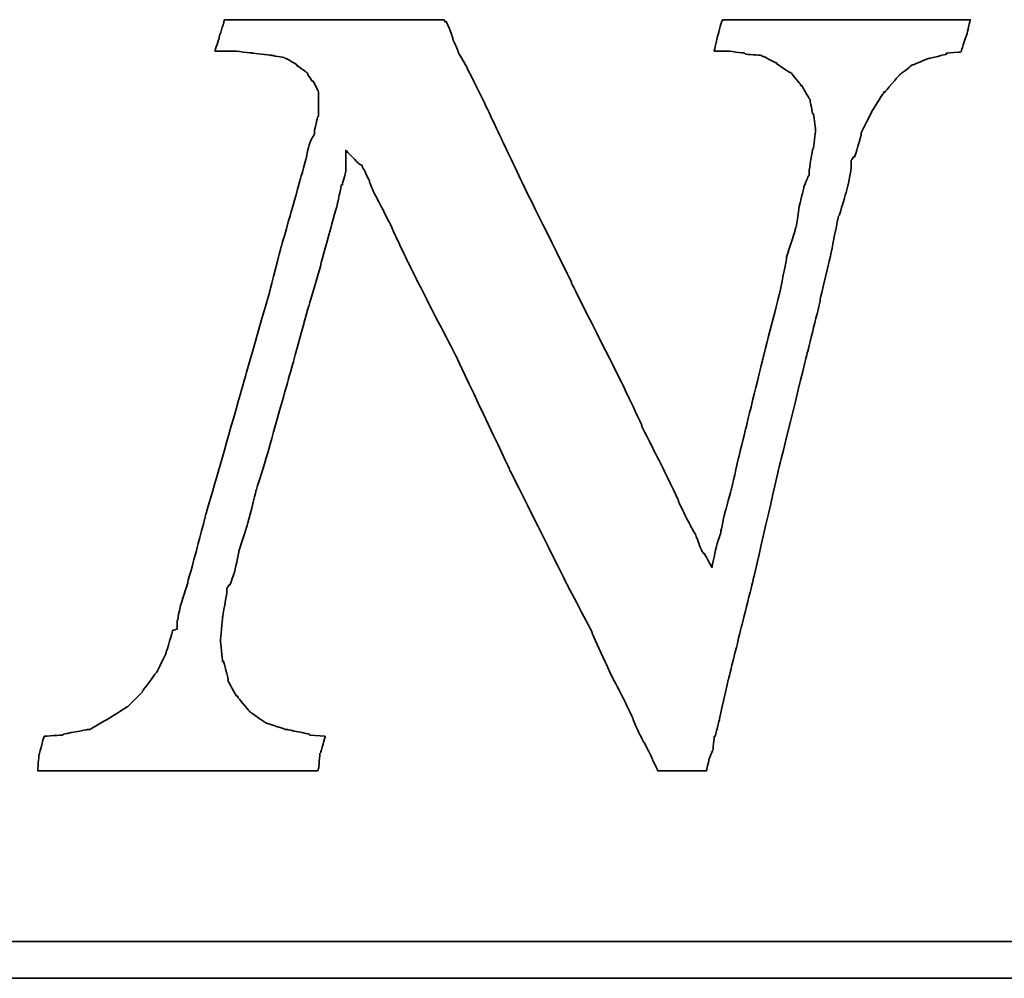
# Model space of a CAD drawing. Header units: millimetres. Extents: x 245 to 557, y 190 to 283.
# Tile 47 of 53: x 489.84 to 492.15, y 219.26 to 221.5. Entities that reach past the tile are written whole.
import ezdxf

# ---------------------------------------------------------------- set-up
doc = ezdxf.new("R2010")
doc.units = ezdxf.units.MM
doc.layers.add('DIM', color=4, linetype='Continuous')
doc.layers.add('layer 1', color=7, linetype='Continuous')

# ---------------------------------------------------------------- blocks, each defined once
blk = doc.blocks.new('TBI MOTION logo(完整正式版)')
at = {"layer": 'layer 1', "color": 22, "lineweight": 35}
for points, knots in [([(58.92625, -7.91875), (58.92625, -7.91875), (58.58625, -7.89375), (58.58625, -7.89375), (58.58625, -7.89375), (58.58625, -7.89375), (58.56625, -7.87125), (58.56625, -7.87125), (58.56625, -7.87125), (58.56625, -7.87125), (58.08375, -7.77375), (58.08375, -7.77375), (58.08375, -7.77375), (58.08375, -7.77375), (58.06125, -7.77375), (58.06125, -7.77375), (58.06125, -7.77375), (58.06125, -7.77375), (57.62625, -7.63125), (57.62625, -7.63125), (57.62625, -7.63125), (57.62625, -7.63125), (57.60625, -7.63125), (57.60625, -7.63125), (57.60625, -7.63125), (57.60625, -7.63125), (57.58125, -7.60625), (57.58125, -7.60625), (57.58125, -7.60625), (57.58125, -7.60625), (57.26625, -7.38875), (57.26625, -7.38875), (57.26625, -7.38875), (57.26625, -7.38875), (57.24625, -7.36875), (57.24625, -7.36875), (57.24625, -7.36875), (57.24625, -7.36875), (57.22125, -7.34375), (57.22125, -7.34375), (57.22125, -7.34375), (57.22125, -7.34375), (56.98125, -7.05375), (56.98125, -7.05375), (56.98125, -7.05375), (56.98125, -7.05375), (56.98125, -7.02875), (56.98125, -7.02875), (56.98125, -7.02875), (56.98125, -7.02875), (56.95625, -7.02875), (56.95625, -7.02875), (56.95625, -7.02875), (56.95625, -7.02875), (56.76625, -6.69625), (56.76625, -6.69625), (56.76625, -6.69625), (56.76625, -6.69625), (56.76625, -6.67125), (56.76625, -6.67125), (56.76625, -6.67125), (56.76625, -6.67125), (56.76625, -6.64875), (56.76625, -6.64875), (56.76625, -6.64875), (56.76625, -6.64875), (56.67125, -6.26375), (56.67125, -6.26375), (56.67125, -6.26375), (56.67125, -6.26375), (56.64625, -6.26375), (56.64625, -6.26375), (56.64625, -6.26375), (56.64625, -6.26375), (56.64625, -6.23875), (56.64625, -6.23875), (56.64625, -6.23875), (56.64625, -6.23875), (56.59625, -5.80875), (56.59625, -5.80875), (56.59625, -5.80875), (56.59625, -5.80875), (56.59625, -5.78375), (56.59625, -5.78375), (56.59625, -5.78375), (56.59625, -5.78375), (56.64625, -5.30375), (56.64625, -5.30375), (56.64625, -5.30375), (56.64625, -5.30375), (56.64625, -5.27875), (56.64625, -5.27875), (56.64625, -5.27875), (56.64625, -5.27875), (56.74125, -4.72875), (56.74125, -4.72875), (56.74125, -4.72875), (56.74125, -4.72875), (56.74125, -4.67875), (56.74125, -4.67875), (56.74125, -4.67875), (56.74125, -4.67875), (56.74125, -4.63375), (56.74125, -4.63375), (56.74125, -4.63375), (56.74125, -4.63375), (56.79125, -4.55875), (56.79125, -4.55875), (56.79125, -4.55875), (56.79125, -4.55875), (56.81125, -4.55875), (56.81125, -4.55875), (56.81125, -4.55875), (56.81125, -4.55875), (56.91125, -4.27375), (56.91125, -4.27375), (56.91125, -4.27375), (56.91125, -4.27375), (57.00625, -3.83874), (57.00625, -3.83874), (57.00625, -3.83874), (57.00625, -3.83874), (57.00625, -3.81374), (57.00625, -3.81374), (57.00625, -3.81374), (57.00625, -3.81374), (57.19875, -3.21374), (57.19875, -3.21374), (57.19875, -3.21374), (57.19875, -3.21374), (57.38625, -2.49625), (57.38625, -2.49625), (57.38625, -2.49625), (57.38625, -2.49625), (57.38625, -2.47374), (57.38625, -2.47374), (57.38625, -2.47374), (57.38625, -2.47374), (57.62625, -1.70375), (57.62625, -1.70375), (57.62625, -1.70375), (57.62625, -1.70375), (58.10625, 0.00125), (58.10625, 0.00125), (58.10625, 0.00125), (58.10625, 0.00125), (58.58625, 1.72625), (58.58625, 1.72625), (58.58625, 1.72625), (58.58625, 1.72625), (58.82625, 2.54125), (58.82625, 2.54125), (58.82625, 2.54125), (58.82625, 2.54125), (58.82625, 2.56374), (58.82625, 2.56374), (58.82625, 2.56374), (58.82625, 2.56374), (59.02125, 3.26125), (59.02125, 3.26125), (59.02125, 3.26125), (59.02125, 3.26125), (59.18625, 3.86125), (59.18625, 3.86125), (59.18625, 3.86125), (59.18625, 3.86125), (59.28625, 4.31875), (59.28625, 4.31875), (59.28625, 4.31875), (59.28625, 4.31875), (59.30625, 4.31875), (59.30625, 4.31875), (59.30625, 4.31875), (59.30625, 4.31875), (59.30625, 4.34125), (59.30625, 4.34125), (59.30625, 4.34125), (59.30625, 4.34125), (59.38125, 4.60625), (59.38125, 4.60625), (59.38125, 4.60625), (59.38125, 4.60625), (59.38125, 4.65125), (59.38125, 4.65125), (59.38125, 4.65125), (59.38125, 4.65125), (59.38125, 5.08625), (59.38125, 5.08625), (59.38125, 5.08625), (59.38125, 5.08625), (59.66625, 4.79624), (59.66625, 4.79624), (59.66625, 4.79624), (59.66625, 4.79624), (59.74125, 4.75124), (59.74125, 4.75124), (59.74125, 4.75124), (59.74125, 4.75124), (59.74125, 4.72624), (59.74125, 4.72624), (59.74125, 4.72624), (59.74125, 4.72624), (59.76125, 4.70124), (59.76125, 4.70124), (59.76125, 4.70124), (59.76125, 4.70124), (59.81125, 4.60625), (59.81125, 4.60625), (59.81125, 4.60625), (59.81125, 4.60625), (59.90625, 4.41125), (59.90625, 4.41125), (59.90625, 4.41125), (59.90625, 4.41125), (59.90625, 4.39125), (59.90625, 4.39125), (59.90625, 4.39125), (59.90625, 4.39125), (60.00375, 4.15124), (60.00375, 4.15124), (60.00375, 4.15124), (60.00375, 4.15124), (60.14625, 3.88374), (60.14625, 3.88374), (60.14625, 3.88374), (60.14625, 3.88374), (60.34125, 3.50124), (60.34125, 3.50124), (60.34125, 3.50124), (60.34125, 3.50124), (60.53125, 3.09125), (60.53125, 3.09125), (60.53125, 3.09125), (60.53125, 3.09125), (60.74625, 2.63625), (60.74625, 2.63625), (60.74625, 2.63625), (60.74625, 2.63625), (61.25125, 1.63124), (61.25125, 1.63124), (61.25125, 1.63124), (61.25125, 1.63124), (61.85125, 0.47625), (61.85125, 0.47625), (61.85125, 0.47625), (61.85125, 0.47625), (63.02625, -2.01874), (63.02625, -2.01874), (63.02625, -2.01874), (63.02625, -2.01874), (64.27625, -4.51374), (64.27625, -4.51374), (64.27625, -4.51374), (64.27625, -4.51374), (64.85125, -5.61375), (64.85125, -5.61375), (64.85125, -5.61375), (64.85125, -5.61375), (64.85125, -5.64125), (64.85125, -5.64125), (64.85125, -5.64125), (64.85125, -5.64125), (65.32875, -6.67125), (65.32875, -6.67125), (65.32875, -6.67125), (65.32875, -6.67125), (65.57125, -7.12875), (65.57125, -7.12875), (65.57125, -7.12875), (65.57125, -7.12875), (65.76125, -7.53625), (65.76125, -7.53625), (65.76125, -7.53625), (65.76125, -7.53625), (65.76125, -7.55625), (65.76125, -7.55625), (65.76125, -7.55625), (65.76125, -7.55625), (65.90375, -7.87125), (65.90375, -7.87125), (65.90375, -7.87125), (65.90375, -7.87125), (66.07125, -8.18125), (66.07125, -8.18125), (66.07125, -8.18125), (66.07125, -8.18125), (66.19125, -8.42375), (66.19125, -8.42375), (66.19125, -8.42375), (66.19125, -8.42375), (66.19125, -8.44375), (66.19125, -8.44375), (66.19125, -8.44375), (66.19125, -8.44375), (66.29125, -8.63875), (66.29125, -8.63875), (66.29125, -8.63875), (66.29125, -8.63875), (66.31125, -8.68625), (66.31125, -8.68625), (66.31125, -8.68625), (66.31125, -8.68625), (66.38375, -8.68625), (66.38375, -8.68625), (66.38375, -8.68625), (66.38375, -8.68625), (66.84125, -8.68625), (66.84125, -8.68625), (66.84125, -8.68625), (66.84125, -8.68625), (67.29625, -8.68625), (67.29625, -8.68625), (67.29625, -8.68625), (67.29625, -8.68625), (67.36625, -8.68625), (67.36625, -8.68625), (67.36625, -8.68625), (67.36625, -8.68625), (67.39125, -8.68625), (67.39125, -8.68625), (67.39125, -8.68625), (67.39125, -8.68625), (67.44125, -8.46875), (67.44125, -8.46875), (67.44125, -8.46875), (67.44125, -8.46875), (67.44125, -8.44375), (67.44125, -8.44375), (67.44125, -8.44375), (67.44125, -8.44375), (67.53625, -8.20375), (67.53625, -8.20375), (67.53625, -8.20375), (67.53625, -8.20375), (67.56125, -7.94375), (67.56125, -7.94375), (67.56125, -7.94375), (67.56125, -7.94375), (67.56125, -7.91875), (67.56125, -7.91875), (67.56125, -7.91875), (67.56125, -7.91875), (67.58625, -7.91875), (67.58625, -7.91875), (67.58625, -7.91875), (67.58625, -7.91875), (67.68125, -7.53625), (67.68125, -7.53625), (67.68125, -7.53625), (67.68125, -7.53625), (67.87375, -6.67125), (67.87375, -6.67125), (67.87375, -6.67125), (67.87375, -6.67125), (68.13625, -5.61375), (68.13625, -5.61375), (68.13625, -5.61375), (68.13625, -5.61375), (68.42375, -4.46374), (68.42375, -4.46374), (68.42375, -4.46374), (68.42375, -4.46374), (68.99875, -1.96874), (68.99875, -1.96874), (68.99875, -1.96874), (68.99875, -1.96874), (69.62625, 0.57625), (69.62625, 0.57625), (69.62625, 0.57625), (69.62625, 0.57625), (69.91125, 1.72625), (69.91125, 1.72625), (69.91125, 1.72625), (69.91125, 1.72625), (69.91125, 1.77625), (69.91125, 1.77625), (69.91125, 1.77625), (69.91125, 1.77625), (70.15125, 2.78124), (70.15125, 2.78124), (70.15125, 2.78124), (70.15125, 2.78124), (70.32125, 3.62125), (70.32125, 3.62125), (70.32125, 3.62125), (70.32125, 3.62125), (70.34125, 3.64625), (70.34125, 3.64625), (70.34125, 3.64625), (70.34125, 3.64625), (70.44125, 3.98125), (70.44125, 3.98125), (70.44125, 3.98125), (70.44125, 3.98125), (70.53625, 4.31875), (70.53625, 4.31875), (70.53625, 4.31875), (70.53625, 4.31875), (70.58125, 4.55875), (70.58125, 4.55875), (70.58125, 4.55875), (70.58125, 4.55875), (70.60625, 4.72624), (70.60625, 4.72624), (70.60625, 4.72624), (70.60625, 4.72624), (70.60625, 4.79624), (70.60625, 4.79624), (70.60625, 4.79624), (70.60625, 4.79624), (70.60625, 4.87125), (70.60625, 4.87125), (70.60625, 4.87125), (70.60625, 4.87125), (70.65625, 4.94125), (70.65625, 4.94125), (70.65625, 4.94125), (70.65625, 4.94125), (70.68125, 4.94125), (70.68125, 4.94125), (70.68125, 4.94125), (70.68125, 4.94125), (70.82125, 5.42125), (70.82125, 5.42125), (70.82125, 5.42125), (70.82125, 5.42125), (70.82125, 5.44625), (70.82125, 5.44625), (70.82125, 5.44625), (70.82125, 5.44625), (70.82125, 5.47125), (70.82125, 5.47125), (70.82125, 5.47125), (70.82125, 5.47125), (71.06125, 5.94625), (71.06125, 5.94625), (71.06125, 5.94625), (71.06125, 5.94625), (71.30125, 6.33124), (71.30125, 6.33124), (71.30125, 6.33124), (71.30125, 6.33124), (71.32625, 6.35625), (71.32625, 6.35625), (71.32625, 6.35625), (71.32625, 6.35625), (71.32625, 6.38124), (71.32625, 6.38124), (71.32625, 6.38124), (71.32625, 6.38124), (71.35125, 6.38124), (71.35125, 6.38124), (71.35125, 6.38124), (71.35125, 6.38124), (71.66125, 6.74125), (71.66125, 6.74125), (71.66125, 6.74125), (71.66125, 6.74125), (71.68625, 6.76625), (71.68625, 6.76625), (71.68625, 6.76625), (71.68625, 6.76625), (71.92625, 6.95624), (71.92625, 6.95624), (71.92625, 6.95624), (71.92625, 6.95624), (71.95125, 6.98125), (71.95125, 6.98125), (71.95125, 6.98125), (71.95125, 6.98125), (71.97625, 6.98125), (71.97625, 6.98125), (71.97625, 6.98125), (71.97625, 6.98125), (72.31125, 7.12624), (72.31125, 7.12624), (72.31125, 7.12624), (72.31125, 7.12624), (72.33375, 7.12624), (72.33375, 7.12624), (72.33375, 7.12624), (72.33375, 7.12624), (72.71625, 7.21875), (72.71625, 7.21875), (72.71625, 7.21875), (72.71625, 7.21875), (72.71625, 7.24624), (72.71625, 7.24624), (72.71625, 7.24624), (72.71625, 7.24624), (72.74125, 7.24624), (72.74125, 7.24624), (72.74125, 7.24624), (72.74125, 7.24624), (73.03124, 7.26624), (73.03124, 7.26624), (73.03124, 7.26624), (73.03124, 7.26624), (73.05375, 7.29125), (73.05375, 7.29125), (73.05375, 7.29125), (73.05375, 7.29125), (73.05375, 7.31625), (73.05375, 7.31625), (73.05375, 7.31625), (73.05375, 7.31625), (73.17625, 7.67625), (73.17625, 7.67625), (73.17625, 7.67625), (73.17625, 7.67625), (73.24625, 7.98625), (73.24625, 7.98625), (73.24625, 7.98625), (73.24625, 7.98625), (73.19625, 7.98625), (73.19625, 7.98625), (73.19625, 7.98625), (73.19625, 7.98625), (72.93625, 7.98625), (72.93625, 7.98625), (72.93625, 7.98625), (72.93625, 7.98625), (72.55125, 7.98625), (72.55125, 7.98625), (72.55125, 7.98625), (72.55125, 7.98625), (72.09625, 7.98625), (72.09625, 7.98625), (72.09625, 7.98625), (72.09625, 7.98625), (71.64125, 7.98625), (71.64125, 7.98625), (71.64125, 7.98625), (71.64125, 7.98625), (70.53625, 7.98625), (70.53625, 7.98625), (70.53625, 7.98625), (70.53625, 7.98625), (69.47875, 7.98625), (69.47875, 7.98625), (69.47875, 7.98625), (69.47875, 7.98625), (68.95125, 7.98625), (68.95125, 7.98625), (68.95125, 7.98625), (68.95125, 7.98625), (68.52125, 7.98625), (68.52125, 7.98625), (68.52125, 7.98625), (68.52125, 7.98625), (68.13625, 7.98625), (68.13625, 7.98625), (68.13625, 7.98625), (68.13625, 7.98625), (67.87375, 7.98625), (67.87375, 7.98625), (67.87375, 7.98625), (67.87375, 7.98625), (67.75125, 7.98625), (67.75125, 7.98625), (67.75125, 7.98625), (67.75125, 7.98625), (67.72625, 7.94125), (67.72625, 7.94125), (67.72625, 7.94125), (67.72625, 7.94125), (67.63125, 7.60625), (67.63125, 7.60625), (67.63125, 7.60625), (67.63125, 7.60625), (67.56125, 7.29125), (67.56125, 7.29125), (67.56125, 7.29125), (67.56125, 7.29125), (67.72625, 7.29125), (67.72625, 7.29125), (67.72625, 7.29125), (67.72625, 7.29125), (67.82625, 7.29125), (67.82625, 7.29125), (67.82625, 7.29125), (67.82625, 7.29125), (67.84625, 7.29125), (67.84625, 7.29125), (67.84625, 7.29125), (67.84625, 7.29125), (68.23125, 7.24624), (68.23125, 7.24624), (68.23125, 7.24624), (68.23125, 7.24624), (68.25875, 7.21875), (68.25875, 7.21875), (68.25875, 7.21875), (68.25875, 7.21875), (68.59125, 7.19624), (68.59125, 7.19624), (68.59125, 7.19624), (68.59125, 7.19624), (68.64125, 7.17125), (68.64125, 7.17125), (68.64125, 7.17125), (68.64125, 7.17125), (68.66625, 7.17125), (68.66625, 7.17125), (68.66625, 7.17125), (68.66625, 7.17125), (68.92625, 7.02624), (68.92625, 7.02624), (68.92625, 7.02624), (68.92625, 7.02624), (68.95125, 7.02624), (68.95125, 7.02624), (68.95125, 7.02624), (68.95125, 7.02624), (68.95125, 7.00624), (68.95125, 7.00624), (68.95125, 7.00624), (68.95125, 7.00624), (69.23875, 6.81125), (69.23875, 6.81125), (69.23875, 6.81125), (69.23875, 6.81125), (69.26625, 6.81125), (69.26625, 6.81125), (69.26625, 6.81125), (69.26625, 6.81125), (69.28625, 6.78625), (69.28625, 6.78625), (69.28625, 6.78625), (69.28625, 6.78625), (69.47875, 6.54875), (69.47875, 6.54875), (69.47875, 6.54875), (69.47875, 6.54875), (69.47875, 6.52375), (69.47875, 6.52375), (69.47875, 6.52375), (69.47875, 6.52375), (69.50625, 6.52375), (69.50625, 6.52375), (69.50625, 6.52375), (69.50625, 6.52375), (69.67125, 6.23625), (69.67125, 6.23625), (69.67125, 6.23625), (69.67125, 6.23625), (69.69375, 6.21125), (69.69375, 6.21125), (69.69375, 6.21125), (69.69375, 6.21125), (69.69375, 6.18625), (69.69375, 6.18625), (69.69375, 6.18625), (69.69375, 6.18625), (69.74625, 5.89875), (69.74625, 5.89875), (69.74625, 5.89875), (69.74625, 5.89875), (69.76625, 5.89875), (69.76625, 5.89875), (69.76625, 5.89875), (69.76625, 5.89875), (69.81375, 5.56625), (69.81375, 5.56625), (69.81375, 5.56625), (69.81375, 5.56625), (69.81375, 5.54125), (69.81375, 5.54125), (69.81375, 5.54125), (69.81375, 5.54125), (69.81375, 5.51625), (69.81375, 5.51625), (69.81375, 5.51625), (69.81375, 5.51625), (69.76625, 5.13125), (69.76625, 5.13125), (69.76625, 5.13125), (69.76625, 5.13125), (69.74625, 5.10874), (69.74625, 5.10874), (69.74625, 5.10874), (69.74625, 5.10874), (69.67125, 4.65125), (69.67125, 4.65125), (69.67125, 4.65125), (69.67125, 4.65125), (69.67125, 4.55875), (69.67125, 4.55875), (69.67125, 4.55875), (69.67125, 4.55875), (69.67125, 4.53125), (69.67125, 4.53125), (69.67125, 4.53125), (69.67125, 4.53125), (69.64625, 4.50874), (69.64625, 4.50874), (69.64625, 4.50874), (69.64625, 4.50874), (69.55125, 4.27125), (69.55125, 4.27125), (69.55125, 4.27125), (69.55125, 4.27125), (69.55125, 4.24625), (69.55125, 4.24625), (69.55125, 4.24625), (69.55125, 4.24625), (69.45375, 3.86125), (69.45375, 3.86125), (69.45375, 3.86125), (69.45375, 3.86125), (69.38625, 3.40624), (69.38625, 3.40624), (69.38625, 3.40624), (69.38625, 3.40624), (69.35875, 3.33125), (69.35875, 3.33125), (69.35875, 3.33125), (69.35875, 3.33125), (69.35875, 3.30875), (69.35875, 3.30875), (69.35875, 3.30875), (69.35875, 3.30875), (69.16625, 2.71125), (69.16625, 2.71125), (69.16625, 2.71125), (69.16625, 2.71125), (69.16625, 2.66375), (69.16625, 2.66375), (69.16625, 2.66375), (69.16625, 2.66375), (69.02625, 1.96374), (69.02625, 1.96374), (69.02625, 1.96374), (69.02625, 1.96374), (68.64125, 0.45624), (68.64125, 0.45624), (68.64125, 0.45624), (68.64125, 0.45624), (68.25875, -1.10625), (68.25875, -1.10625), (68.25875, -1.10625), (68.25875, -1.10625), (68.08625, -1.80125), (68.08625, -1.80125), (68.08625, -1.80125), (68.08625, -1.80125), (67.94625, -2.42625), (67.94625, -2.42625), (67.94625, -2.42625), (67.94625, -2.42625), (67.80125, -2.95375), (67.80125, -2.95375), (67.80125, -2.95375), (67.80125, -2.95375), (67.70625, -3.38375), (67.70625, -3.38375), (67.70625, -3.38375), (67.70625, -3.38375), (67.70625, -3.40875), (67.70625, -3.40875), (67.70625, -3.40875), (67.70625, -3.40875), (67.63125, -3.62375), (67.63125, -3.62375), (67.63125, -3.62375), (67.63125, -3.62375), (67.60625, -3.72125), (67.60625, -3.72125), (67.60625, -3.72125), (67.60625, -3.72125), (67.51125, -4.17375), (67.51125, -4.17375), (67.51125, -4.17375), (67.51125, -4.17375), (67.34625, -3.86374), (67.34625, -3.86374), (67.34625, -3.86374), (67.34625, -3.86374), (67.32125, -3.86374), (67.32125, -3.86374), (67.32125, -3.86374), (67.32125, -3.86374), (67.27125, -3.76874), (67.27125, -3.76874), (67.27125, -3.76874), (67.27125, -3.76874), (67.22625, -3.67374), (67.22625, -3.67374), (67.22625, -3.67374), (67.22625, -3.67374), (67.22625, -3.64875), (67.22625, -3.64875), (67.22625, -3.64875), (67.22625, -3.64875), (67.15125, -3.45375), (67.15125, -3.45375), (67.15125, -3.45375), (67.15125, -3.45375), (67.05625, -3.28875), (67.05625, -3.28875), (67.05625, -3.28875), (67.05625, -3.28875), (66.91125, -3.00125), (66.91125, -3.00125), (66.91125, -3.00125), (66.91125, -3.00125), (66.77125, -2.71375), (66.77125, -2.71375), (66.77125, -2.71375), (66.77125, -2.71375), (66.77125, -2.68875), (66.77125, -2.68875), (66.77125, -2.68875), (66.77125, -2.68875), (66.41125, -1.94374), (66.41125, -1.94374), (66.41125, -1.94374), (66.41125, -1.94374), (65.95125, -1.03375), (65.95125, -1.03375), (65.95125, -1.03375), (65.95125, -1.03375), (65.95125, -1.00875), (65.95125, -1.00875), (65.95125, -1.00875), (65.95125, -1.00875), (65.49625, -0.04874), (65.49625, -0.04874), (65.49625, -0.04874), (65.49625, -0.04874), (64.39375, 2.13624), (64.39375, 2.13624), (64.39375, 2.13624), (64.39375, 2.13624), (64.39375, 2.15624), (64.39375, 2.15624), (64.39375, 2.15624), (64.39375, 2.15624), (63.33625, 4.29125), (63.33625, 4.29125), (63.33625, 4.29125), (63.33625, 4.29125), (62.85625, 5.30125), (62.85625, 5.30125), (62.85625, 5.30125), (62.85625, 5.30125), (62.42625, 6.21125), (62.42625, 6.21125), (62.42625, 6.21125), (62.42625, 6.21125), (62.04125, 6.98125), (62.04125, 6.98125), (62.04125, 6.98125), (62.04125, 6.98125), (61.87375, 7.26624), (61.87375, 7.26624), (61.87375, 7.26624), (61.87375, 7.26624), (61.87375, 7.29125), (61.87375, 7.29125), (61.87375, 7.29125), (61.87375, 7.29125), (61.75625, 7.55625), (61.75625, 7.55625), (61.75625, 7.55625), (61.75625, 7.55625), (61.75625, 7.58124), (61.75625, 7.58124), (61.75625, 7.58124), (61.75625, 7.58124), (61.68375, 7.79375), (61.68375, 7.79375), (61.68375, 7.79375), (61.68375, 7.79375), (61.61125, 7.94125), (61.61125, 7.94125), (61.61125, 7.94125), (61.61125, 7.94125), (61.58625, 7.94125), (61.58625, 7.94125), (61.58625, 7.94125), (61.58625, 7.94125), (61.56375, 7.98625), (61.56375, 7.98625), (61.56375, 7.98625), (61.56375, 7.98625), (61.41875, 7.98625), (61.41875, 7.98625), (61.41875, 7.98625), (61.41875, 7.98625), (61.18125, 7.98625), (61.18125, 7.98625), (61.18125, 7.98625), (61.18125, 7.98625), (60.84125, 7.98625), (60.84125, 7.98625), (60.84125, 7.98625), (60.84125, 7.98625), (60.02625, 7.98625), (60.02625, 7.98625), (60.02625, 7.98625), (60.02625, 7.98625), (59.11625, 7.98625), (59.11625, 7.98625), (59.11625, 7.98625), (59.11625, 7.98625), (58.15625, 7.98625), (58.15625, 7.98625), (58.15625, 7.98625), (58.15625, 7.98625), (57.34125, 7.98625), (57.34125, 7.98625), (57.34125, 7.98625), (57.34125, 7.98625), (57.00625, 7.98625), (57.00625, 7.98625), (57.00625, 7.98625), (57.00625, 7.98625), (56.76625, 7.98625), (56.76625, 7.98625), (56.76625, 7.98625), (56.76625, 7.98625), (56.69125, 7.98625), (56.69125, 7.98625), (56.69125, 7.98625), (56.69125, 7.98625), (56.67125, 7.94125), (56.67125, 7.94125), (56.67125, 7.94125), (56.67125, 7.94125), (56.67125, 7.91625), (56.67125, 7.91625), (56.67125, 7.91625), (56.67125, 7.91625), (56.57125, 7.60625), (56.57125, 7.60625), (56.57125, 7.60625), (56.57125, 7.60625), (56.57125, 7.58124), (56.57125, 7.58124), (56.57125, 7.58124), (56.57125, 7.58124), (56.47625, 7.29125), (56.47625, 7.29125), (56.47625, 7.29125), (56.47625, 7.29125), (56.57125, 7.29125), (56.57125, 7.29125), (56.57125, 7.29125), (56.57125, 7.29125), (56.76625, 7.29125), (56.76625, 7.29125), (56.76625, 7.29125), (56.76625, 7.29125), (56.86125, 7.29125), (56.86125, 7.29125), (56.86125, 7.29125), (56.86125, 7.29125), (56.88625, 7.29125), (56.88625, 7.29125), (56.88625, 7.29125), (56.88625, 7.29125), (57.31625, 7.24624), (57.31625, 7.24624), (57.31625, 7.24624), (57.31625, 7.24624), (57.70125, 7.19624), (57.70125, 7.19624), (57.70125, 7.19624), (57.70125, 7.19624), (57.72625, 7.19624), (57.72625, 7.19624), (57.72625, 7.19624), (57.72625, 7.19624), (58.01125, 7.14624), (58.01125, 7.14624), (58.01125, 7.14624), (58.01125, 7.14624), (58.03625, 7.12624), (58.03625, 7.12624), (58.03625, 7.12624), (58.03625, 7.12624), (58.06125, 7.12624), (58.06125, 7.12624), (58.06125, 7.12624), (58.06125, 7.12624), (58.30125, 6.98125), (58.30125, 6.98125), (58.30125, 6.98125), (58.30125, 6.98125), (58.30125, 6.95624), (58.30125, 6.95624), (58.30125, 6.95624), (58.30125, 6.95624), (58.32375, 6.95624), (58.32375, 6.95624), (58.32375, 6.95624), (58.32375, 6.95624), (58.51625, 6.81125), (58.51625, 6.81125), (58.51625, 6.81125), (58.51625, 6.81125), (58.54125, 6.78625), (58.54125, 6.78625), (58.54125, 6.78625), (58.54125, 6.78625), (58.54125, 6.76625), (58.54125, 6.76625), (58.54125, 6.76625), (58.54125, 6.76625), (58.63625, 6.62124), (58.63625, 6.62124), (58.63625, 6.62124), (58.63625, 6.62124), (58.65875, 6.62124), (58.65875, 6.62124), (58.65875, 6.62124), (58.65875, 6.62124), (58.75625, 6.42625), (58.75625, 6.42625), (58.75625, 6.42625), (58.75625, 6.42625), (58.77875, 6.38124), (58.77875, 6.38124), (58.77875, 6.38124), (58.77875, 6.38124), (58.77875, 6.33124), (58.77875, 6.33124), (58.77875, 6.33124), (58.77875, 6.33124), (58.77875, 6.09125), (58.77875, 6.09125), (58.77875, 6.09125), (58.77875, 6.09125), (58.77875, 5.85125), (58.77875, 5.85125), (58.77875, 5.85125), (58.77875, 5.85125), (58.75625, 5.82625), (58.75625, 5.82625), (58.75625, 5.82625), (58.75625, 5.82625), (58.68625, 5.51625), (58.68625, 5.51625), (58.68625, 5.51625), (58.68625, 5.51625), (58.68625, 5.47125), (58.68625, 5.47125), (58.68625, 5.47125), (58.68625, 5.47125), (58.68625, 5.44625), (58.68625, 5.44625), (58.68625, 5.44625), (58.68625, 5.44625), (58.65875, 5.39625), (58.65875, 5.39625), (58.65875, 5.39625), (58.65875, 5.39625), (58.61125, 5.32624), (58.61125, 5.32624), (58.61125, 5.32624), (58.61125, 5.32624), (58.56625, 5.20375), (58.56625, 5.20375), (58.56625, 5.20375), (58.56625, 5.20375), (58.51625, 4.99125), (58.51625, 4.99125), (58.51625, 4.99125), (58.51625, 4.99125), (58.51625, 4.96625), (58.51625, 4.96625), (58.51625, 4.96625), (58.51625, 4.96625), (58.37125, 4.43625), (58.37125, 4.43625), (58.37125, 4.43625), (58.37125, 4.43625), (58.18125, 3.76625), (58.18125, 3.76625), (58.18125, 3.76625), (58.18125, 3.76625), (57.94125, 2.92624), (57.94125, 2.92624), (57.94125, 2.92624), (57.94125, 2.92624), (57.70125, 1.98874), (57.70125, 1.98874), (57.70125, 1.98874), (57.70125, 1.98874), (57.12625, -0.02374), (57.12625, -0.02374), (57.12625, -0.02374), (57.12625, -0.02374), (56.55125, -2.03875), (56.55125, -2.03875), (56.55125, -2.03875), (56.55125, -2.03875), (56.28625, -2.95375), (56.28625, -2.95375), (56.28625, -2.95375), (56.28625, -2.95375), (56.07125, -3.76874), (56.07125, -3.76874), (56.07125, -3.76874), (56.07125, -3.76874), (55.87625, -4.48874), (55.87625, -4.48874), (55.87625, -4.48874), (55.87625, -4.48874), (55.87625, -4.51374), (55.87625, -4.51374), (55.87625, -4.51374), (55.87625, -4.51374), (55.71125, -5.01625), (55.71125, -5.01625), (55.71125, -5.01625), (55.71125, -5.01625), (55.66125, -5.25375), (55.66125, -5.25375), (55.66125, -5.25375), (55.66125, -5.25375), (55.66125, -5.27875), (55.66125, -5.27875), (55.66125, -5.27875), (55.66125, -5.27875), (55.63625, -5.37375), (55.63625, -5.37375), (55.63625, -5.37375), (55.63625, -5.37375), (55.63625, -5.42375), (55.63625, -5.42375), (55.63625, -5.42375), (55.63625, -5.42375), (55.63625, -5.54125), (55.63625, -5.54125), (55.63625, -5.54125), (55.63625, -5.54125), (55.54125, -5.56875), (55.54125, -5.56875), (55.54125, -5.56875), (55.54125, -5.56875), (55.39625, -6.04875), (55.39625, -6.04875), (55.39625, -6.04875), (55.39625, -6.04875), (55.39625, -6.06875), (55.39625, -6.06875), (55.39625, -6.06875), (55.39625, -6.06875), (55.18125, -6.50375), (55.18125, -6.50375), (55.18125, -6.50375), (55.18125, -6.50375), (55.15625, -6.52875), (55.15625, -6.52875), (55.15625, -6.52875), (55.15625, -6.52875), (54.86875, -6.91125), (54.86875, -6.91125), (54.86875, -6.91125), (54.86875, -6.91125), (54.86875, -6.93375), (54.86875, -6.93375), (54.86875, -6.93375), (54.86875, -6.93375), (54.53125, -7.26875), (54.53125, -7.26875), (54.53125, -7.26875), (54.53125, -7.26875), (54.51125, -7.26875), (54.51125, -7.26875), (54.51125, -7.26875), (54.51125, -7.26875), (54.48625, -7.29625), (54.48625, -7.29625), (54.48625, -7.29625), (54.48625, -7.29625), (54.10375, -7.53625), (54.10375, -7.53625), (54.10375, -7.53625), (54.10375, -7.53625), (53.69625, -7.77375), (53.69625, -7.77375), (53.69625, -7.77375), (53.69625, -7.77375), (53.67125, -7.77375), (53.67125, -7.77375), (53.67125, -7.77375), (53.67125, -7.77375), (53.64625, -7.77375), (53.64625, -7.77375), (53.64625, -7.77375), (53.64625, -7.77375), (53.11625, -7.87125), (53.11625, -7.87125), (53.11625, -7.87125), (53.11625, -7.87125), (53.09625, -7.89375), (53.09625, -7.89375), (53.09625, -7.89375), (53.09625, -7.89375), (52.68625, -7.91875), (52.68625, -7.91875), (52.68625, -7.91875), (52.68625, -7.91875), (52.66125, -7.99125), (52.66125, -7.99125), (52.66125, -7.99125), (52.66125, -7.99125), (52.56625, -8.34875), (52.56625, -8.34875), (52.56625, -8.34875), (52.56625, -8.34875), (52.54125, -8.68625), (52.54125, -8.68625), (52.54125, -8.68625), (52.54125, -8.68625), (52.58875, -8.68625), (52.58875, -8.68625), (52.58875, -8.68625), (52.58875, -8.68625), (52.87625, -8.68625), (52.87625, -8.68625), (52.87625, -8.68625), (52.87625, -8.68625), (53.33625, -8.68625), (53.33625, -8.68625), (53.33625, -8.68625), (53.33625, -8.68625), (53.79125, -8.68625), (53.79125, -8.68625), (53.79125, -8.68625), (53.79125, -8.68625), (54.36625, -8.68625), (54.36625, -8.68625), (54.36625, -8.68625), (54.36625, -8.68625), (55.59125, -8.68625), (55.59125, -8.68625), (55.59125, -8.68625), (55.59125, -8.68625), (56.76625, -8.68625), (56.76625, -8.68625), (56.76625, -8.68625), (56.76625, -8.68625), (57.34125, -8.68625), (57.34125, -8.68625), (57.34125, -8.68625), (57.34125, -8.68625), (57.82125, -8.68625), (57.82125, -8.68625), (57.82125, -8.68625), (57.82125, -8.68625), (58.25125, -8.68625), (58.25125, -8.68625), (58.25125, -8.68625), (58.25125, -8.68625), (58.58625, -8.68625), (58.58625, -8.68625), (58.58625, -8.68625), (58.58625, -8.68625), (58.75625, -8.68625), (58.75625, -8.68625), (58.75625, -8.68625), (58.75625, -8.68625), (58.77875, -8.63875), (58.77875, -8.63875), (58.77875, -8.63875), (58.77875, -8.63875), (58.80625, -8.30375), (58.80625, -8.30375), (58.80625, -8.30375), (58.80625, -8.30375), (58.82625, -8.27875), (58.82625, -8.27875), (58.82625, -8.27875), (58.82625, -8.27875), (58.92625, -7.91875), (58.92625, -7.91875)], [0, 0, 0, 0, 0.003125, 0.003125, 0.003125, 0.00312501, 0.00625, 0.00625, 0.00625, 0.00625001, 0.009375, 0.009375, 0.009375, 0.00937501, 0.0125, 0.0125, 0.0125, 0.01250001, 0.015625, 0.015625, 0.015625, 0.01562501, 0.01875, 0.01875, 0.01875, 0.01875001, 0.021875, 0.021875, 0.021875, 0.02187501, 0.025, 0.025, 0.025, 0.02500001, 0.028125, 0.028125, 0.028125, 0.02812501, 0.03125, 0.03125, 0.03125, 0.03125001, 0.034375, 0.034375, 0.034375, 0.03437501, 0.0375, 0.0375, 0.0375, 0.03750001, 0.040625, 0.040625, 0.040625, 0.04062501, 0.04375, 0.04375, 0.04375, 0.04375001, 0.046875, 0.046875, 0.046875, 0.04687501, 0.05, 0.05, 0.05, 0.05000001, 0.053125, 0.053125, 0.053125, 0.05312501, 0.05625, 0.05625, 0.05625, 0.05625001, 0.059375, 0.059375, 0.059375, 0.05937501, 0.0625, 0.0625, 0.0625, 0.06250001, 0.065625, 0.065625, 0.065625, 0.06562501, 0.06875, 0.06875, 0.06875, 0.06875001, 0.071875, 0.071875, 0.071875, 0.07187501, 0.075, 0.075, 0.075, 0.07500001, 0.078125, 0.078125, 0.078125, 0.07812501, 0.08125, 0.08125, 0.08125, 0.08125001, 0.084375, 0.084375, 0.084375, 0.08437501, 0.0875, 0.0875, 0.0875, 0.08750001, 0.090625, 0.090625, 0.090625, 0.09062501, 0.09375, 0.09375, 0.09375, 0.09375001, 0.096875, 0.096875, 0.096875, 0.09687501, 0.1, 0.1, 0.1, 0.10000001, 0.103125, 0.103125, 0.103125, 0.10312501, 0.10625, 0.10625, 0.10625, 0.10625001, 0.109375, 0.109375, 0.109375, 0.10937501, 0.1125, 0.1125, 0.1125, 0.11250001, 0.115625, 0.115625, 0.115625, 0.11562501, 0.11875, 0.11875, 0.11875, 0.11875001, 0.121875, 0.121875, 0.121875, 0.12187501, 0.125, 0.125, 0.125, 0.12500001, 0.128125, 0.128125, 0.128125, 0.12812501, 0.13125, 0.13125, 0.13125, 0.13125001, 0.134375, 0.134375, 0.134375, 0.13437501, 0.1375, 0.1375, 0.1375, 0.13750001, 0.140625, 0.140625, 0.140625, 0.14062501, 0.14375, 0.14375, 0.14375, 0.14375001, 0.146875, 0.146875, 0.146875, 0.14687501, 0.15, 0.15, 0.15, 0.15000001, 0.153125, 0.153125, 0.153125, 0.15312501, 0.15625, 0.15625, 0.15625, 0.15625001, 0.159375, 0.159375, 0.159375, 0.15937501, 0.1625, 0.1625, 0.1625, 0.16250001, 0.165625, 0.165625, 0.165625, 0.16562501, 0.16875, 0.16875, 0.16875, 0.16875001, 0.171875, 0.171875, 0.171875, 0.17187501, 0.175, 0.175, 0.175, 0.17500001, 0.178125, 0.178125, 0.178125, 0.17812501, 0.18125, 0.18125, 0.18125, 0.18125001, 0.184375, 0.184375, 0.184375, 0.18437501, 0.1875, 0.1875, 0.1875, 0.18750001, 0.190625, 0.190625, 0.190625, 0.19062501, 0.19375, 0.19375, 0.19375, 0.19375001, 0.196875, 0.196875, 0.196875, 0.19687501, 0.2, 0.2, 0.2, 0.20000001, 0.203125, 0.203125, 0.203125, 0.20312501, 0.20625, 0.20625, 0.20625, 0.20625001, 0.209375, 0.209375, 0.209375, 0.20937501, 0.2125, 0.2125, 0.2125, 0.21250001, 0.215625, 0.215625, 0.215625, 0.21562501, 0.21875, 0.21875, 0.21875, 0.21875001, 0.221875, 0.221875, 0.221875, 0.22187501, 0.225, 0.225, 0.225, 0.22500001, 0.228125, 0.228125, 0.228125, 0.22812501, 0.23125, 0.23125, 0.23125, 0.23125001, 0.234375, 0.234375, 0.234375, 0.23437501, 0.2375, 0.2375, 0.2375, 0.23750001, 0.240625, 0.240625, 0.240625, 0.24062501, 0.24375, 0.24375, 0.24375, 0.24375001, 0.246875, 0.246875, 0.246875, 0.24687501, 0.25, 0.25, 0.25, 0.25000001, 0.253125, 0.253125, 0.253125, 0.25312501, 0.25625, 0.25625, 0.25625, 0.25625001, 0.259375, 0.259375, 0.259375, 0.25937501, 0.2625, 0.2625, 0.2625, 0.26250001, 0.265625, 0.265625, 0.265625, 0.26562501, 0.26875, 0.26875, 0.26875, 0.26875001, 0.271875, 0.271875, 0.271875, 0.27187501, 0.275, 0.275, 0.275, 0.27500001, 0.278125, 0.278125, 0.278125, 0.27812501, 0.28125, 0.28125, 0.28125, 0.28125001, 0.284375, 0.284375, 0.284375, 0.28437501, 0.2875, 0.2875, 0.2875, 0.28750001, 0.290625, 0.290625, 0.290625, 0.29062501, 0.29375, 0.29375, 0.29375, 0.29375001, 0.296875, 0.296875, 0.296875, 0.29687501, 0.3, 0.3, 0.3, 0.30000001, 0.303125, 0.303125, 0.303125, 0.30312501, 0.30625, 0.30625, 0.30625, 0.30625001, 0.309375, 0.309375, 0.309375, 0.30937501, 0.3125, 0.3125, 0.3125, 0.31250001, 0.315625, 0.315625, 0.315625, 0.31562501, 0.31875, 0.31875, 0.31875, 0.31875001, 0.321875, 0.321875, 0.321875, 0.32187501, 0.325, 0.325, 0.325, 0.32500001, 0.328125, 0.328125, 0.328125, 0.32812501, 0.33125, 0.33125, 0.33125, 0.33125001, 0.334375, 0.334375, 0.334375, 0.33437501, 0.3375, 0.3375, 0.3375, 0.33750001, 0.340625, 0.340625, 0.340625, 0.34062501, 0.34375, 0.34375, 0.34375, 0.34375001, 0.346875, 0.346875, 0.346875, 0.34687501, 0.35, 0.35, 0.35, 0.35000001, 0.353125, 0.353125, 0.353125, 0.35312501, 0.35625, 0.35625, 0.35625, 0.35625001, 0.359375, 0.359375, 0.359375, 0.35937501, 0.3625, 0.3625, 0.3625, 0.36250001, 0.365625, 0.365625, 0.365625, 0.36562501, 0.36875, 0.36875, 0.36875, 0.36875001, 0.371875, 0.371875, 0.371875, 0.37187501, 0.375, 0.375, 0.375, 0.37500001, 0.378125, 0.378125, 0.378125, 0.37812501, 0.38125, 0.38125, 0.38125, 0.38125001, 0.384375, 0.384375, 0.384375, 0.38437501, 0.3875, 0.3875, 0.3875, 0.38750001, 0.390625, 0.390625, 0.390625, 0.39062501, 0.39375, 0.39375, 0.39375, 0.39375001, 0.396875, 0.396875, 0.396875, 0.39687501, 0.4, 0.4, 0.4, 0.40000001, 0.403125, 0.403125, 0.403125, 0.40312501, 0.40625, 0.40625, 0.40625, 0.40625001, 0.409375, 0.409375, 0.409375, 0.40937501, 0.4125, 0.4125, 0.4125, 0.41250001, 0.415625, 0.415625, 0.415625, 0.41562501, 0.41875, 0.41875, 0.41875, 0.41875001, 0.421875, 0.421875, 0.421875, 0.42187501, 0.425, 0.425, 0.425, 0.42500001, 0.428125, 0.428125, 0.428125, 0.42812501, 0.43125, 0.43125, 0.43125, 0.43125001, 0.434375, 0.434375, 0.434375, 0.43437501, 0.4375, 0.4375, 0.4375, 0.43750001, 0.440625, 0.440625, 0.440625, 0.44062501, 0.44375, 0.44375, 0.44375, 0.44375001, 0.446875, 0.446875, 0.446875, 0.44687501, 0.45, 0.45, 0.45, 0.45000001, 0.453125, 0.453125, 0.453125, 0.45312501, 0.45625, 0.45625, 0.45625, 0.45625001, 0.459375, 0.459375, 0.459375, 0.45937501, 0.4625, 0.4625, 0.4625, 0.46250001, 0.465625, 0.465625, 0.465625, 0.46562501, 0.46875, 0.46875, 0.46875, 0.46875001, 0.471875, 0.471875, 0.471875, 0.47187501, 0.475, 0.475, 0.475, 0.47500001, 0.478125, 0.478125, 0.478125, 0.47812501, 0.48125, 0.48125, 0.48125, 0.48125001, 0.484375, 0.484375, 0.484375, 0.48437501, 0.4875, 0.4875, 0.4875, 0.48750001, 0.490625, 0.490625, 0.490625, 0.49062501, 0.49375, 0.49375, 0.49375, 0.49375001, 0.496875, 0.496875, 0.496875, 0.49687501, 0.5, 0.5, 0.5, 0.50000001, 0.503125, 0.503125, 0.503125, 0.50312501, 0.50625, 0.50625, 0.50625, 0.50625001, 0.509375, 0.509375, 0.509375, 0.50937501, 0.5125, 0.5125, 0.5125, 0.51250001, 0.515625, 0.515625, 0.515625, 0.51562501, 0.51875, 0.51875, 0.51875, 0.51875001, 0.521875, 0.521875, 0.521875, 0.52187501, 0.525, 0.525, 0.525, 0.52500001, 0.528125, 0.528125, 0.528125, 0.52812501, 0.53125, 0.53125, 0.53125, 0.53125001, 0.534375, 0.534375, 0.534375, 0.53437501, 0.5375, 0.5375, 0.5375, 0.53750001, 0.540625, 0.540625, 0.540625, 0.54062501, 0.54375, 0.54375, 0.54375, 0.54375001, 0.546875, 0.546875, 0.546875, 0.54687501, 0.55, 0.55, 0.55, 0.55000001, 0.553125, 0.553125, 0.553125, 0.55312501, 0.55625, 0.55625, 0.55625, 0.55625001, 0.559375, 0.559375, 0.559375, 0.55937501, 0.5625, 0.5625, 0.5625, 0.56250001, 0.565625, 0.565625, 0.565625, 0.56562501, 0.56875, 0.56875, 0.56875, 0.56875001, 0.571875, 0.571875, 0.571875, 0.57187501, 0.575, 0.575, 0.575, 0.57500001, 0.578125, 0.578125, 0.578125, 0.57812501, 0.58125, 0.58125, 0.58125, 0.58125001, 0.584375, 0.584375, 0.584375, 0.58437501, 0.5875, 0.5875, 0.5875, 0.58750001, 0.590625, 0.590625, 0.590625, 0.59062501, 0.59375, 0.59375, 0.59375, 0.59375001, 0.596875, 0.596875, 0.596875, 0.59687501, 0.6, 0.6, 0.6, 0.60000001, 0.603125, 0.603125, 0.603125, 0.60312501, 0.60625, 0.60625, 0.60625, 0.60625001, 0.609375, 0.609375, 0.609375, 0.60937501, 0.6125, 0.6125, 0.6125, 0.61250001, 0.615625, 0.615625, 0.615625, 0.61562501, 0.61875, 0.61875, 0.61875, 0.61875001, 0.621875, 0.621875, 0.621875, 0.62187501, 0.625, 0.625, 0.625, 0.62500001, 0.628125, 0.628125, 0.628125, 0.62812501, 0.63125, 0.63125, 0.63125, 0.63125001, 0.634375, 0.634375, 0.634375, 0.63437501, 0.6375, 0.6375, 0.6375, 0.63750001, 0.640625, 0.640625, 0.640625, 0.64062501, 0.64375, 0.64375, 0.64375, 0.64375001, 0.646875, 0.646875, 0.646875, 0.64687501, 0.65, 0.65, 0.65, 0.65000001, 0.653125, 0.653125, 0.653125, 0.65312501, 0.65625, 0.65625, 0.65625, 0.65625001, 0.659375, 0.659375, 0.659375, 0.65937501, 0.6625, 0.6625, 0.6625, 0.66250001, 0.665625, 0.665625, 0.665625, 0.66562501, 0.66875, 0.66875, 0.66875, 0.66875001, 0.671875, 0.671875, 0.671875, 0.67187501, 0.675, 0.675, 0.675, 0.67500001, 0.678125, 0.678125, 0.678125, 0.67812501, 0.68125, 0.68125, 0.68125, 0.68125001, 0.684375, 0.684375, 0.684375, 0.68437501, 0.6875, 0.6875, 0.6875, 0.68750001, 0.690625, 0.690625, 0.690625, 0.69062501, 0.69375, 0.69375, 0.69375, 0.69375001, 0.696875, 0.696875, 0.696875, 0.69687501, 0.7, 0.7, 0.7, 0.70000001, 0.703125, 0.703125, 0.703125, 0.70312501, 0.70625, 0.70625, 0.70625, 0.70625001, 0.709375, 0.709375, 0.709375, 0.70937501, 0.7125, 0.7125, 0.7125, 0.71250001, 0.715625, 0.715625, 0.715625, 0.71562501, 0.71875, 0.71875, 0.71875, 0.71875001, 0.721875, 0.721875, 0.721875, 0.72187501, 0.725, 0.725, 0.725, 0.72500001, 0.728125, 0.728125, 0.728125, 0.72812501, 0.73125, 0.73125, 0.73125, 0.73125001, 0.734375, 0.734375, 0.734375, 0.73437501, 0.7375, 0.7375, 0.7375, 0.73750001, 0.740625, 0.740625, 0.740625, 0.74062501, 0.74375, 0.74375, 0.74375, 0.74375001, 0.746875, 0.746875, 0.746875, 0.74687501, 0.75, 0.75, 0.75, 0.75000001, 0.753125, 0.753125, 0.753125, 0.75312501, 0.75625, 0.75625, 0.75625, 0.75625001, 0.759375, 0.759375, 0.759375, 0.75937501, 0.7625, 0.7625, 0.7625, 0.76250001, 0.765625, 0.765625, 0.765625, 0.76562501, 0.76875, 0.76875, 0.76875, 0.76875001, 0.771875, 0.771875, 0.771875, 0.77187501, 0.775, 0.775, 0.775, 0.77500001, 0.778125, 0.778125, 0.778125, 0.77812501, 0.78125, 0.78125, 0.78125, 0.78125001, 0.784375, 0.784375, 0.784375, 0.78437501, 0.7875, 0.7875, 0.7875, 0.78750001, 0.790625, 0.790625, 0.790625, 0.79062501, 0.79375, 0.79375, 0.79375, 0.79375001, 0.796875, 0.796875, 0.796875, 0.79687501, 0.8, 0.8, 0.8, 0.80000001, 0.803125, 0.803125, 0.803125, 0.80312501, 0.80625, 0.80625, 0.80625, 0.80625001, 0.809375, 0.809375, 0.809375, 0.80937501, 0.8125, 0.8125, 0.8125, 0.81250001, 0.815625, 0.815625, 0.815625, 0.81562501, 0.81875, 0.81875, 0.81875, 0.81875001, 0.821875, 0.821875, 0.821875, 0.82187501, 0.825, 0.825, 0.825, 0.82500001, 0.828125, 0.828125, 0.828125, 0.82812501, 0.83125, 0.83125, 0.83125, 0.83125001, 0.834375, 0.834375, 0.834375, 0.83437501, 0.8375, 0.8375, 0.8375, 0.83750001, 0.840625, 0.840625, 0.840625, 0.84062501, 0.84375, 0.84375, 0.84375, 0.84375001, 0.846875, 0.846875, 0.846875, 0.84687501, 0.85, 0.85, 0.85, 0.85000001, 0.853125, 0.853125, 0.853125, 0.85312501, 0.85625, 0.85625, 0.85625, 0.85625001, 0.859375, 0.859375, 0.859375, 0.85937501, 0.8625, 0.8625, 0.8625, 0.86250001, 0.865625, 0.865625, 0.865625, 0.86562501, 0.86875, 0.86875, 0.86875, 0.86875001, 0.871875, 0.871875, 0.871875, 0.87187501, 0.875, 0.875, 0.875, 0.87500001, 0.878125, 0.878125, 0.878125, 0.87812501, 0.88125, 0.88125, 0.88125, 0.88125001, 0.884375, 0.884375, 0.884375, 0.88437501, 0.8875, 0.8875, 0.8875, 0.88750001, 0.890625, 0.890625, 0.890625, 0.89062501, 0.89375, 0.89375, 0.89375, 0.89375001, 0.896875, 0.896875, 0.896875, 0.89687501, 0.9, 0.9, 0.9, 0.90000001, 0.903125, 0.903125, 0.903125, 0.90312501, 0.90625, 0.90625, 0.90625, 0.90625001, 0.909375, 0.909375, 0.909375, 0.90937501, 0.9125, 0.9125, 0.9125, 0.91250001, 0.915625, 0.915625, 0.915625, 0.91562501, 0.91875, 0.91875, 0.91875, 0.91875001, 0.921875, 0.921875, 0.921875, 0.92187501, 0.925, 0.925, 0.925, 0.92500001, 0.928125, 0.928125, 0.928125, 0.92812501, 0.93125, 0.93125, 0.93125, 0.93125001, 0.934375, 0.934375, 0.934375, 0.93437501, 0.9375, 0.9375, 0.9375, 0.93750001, 0.940625, 0.940625, 0.940625, 0.94062501, 0.94375, 0.94375, 0.94375, 0.94375001, 0.946875, 0.946875, 0.946875, 0.94687501, 0.95, 0.95, 0.95, 0.95000001, 0.953125, 0.953125, 0.953125, 0.95312501, 0.95625, 0.95625, 0.95625, 0.95625001, 0.959375, 0.959375, 0.959375, 0.95937501, 0.9625, 0.9625, 0.9625, 0.96250001, 0.965625, 0.965625, 0.965625, 0.96562501, 0.96875, 0.96875, 0.96875, 0.96875001, 0.971875, 0.971875, 0.971875, 0.97187501, 0.975, 0.975, 0.975, 0.97500001, 0.978125, 0.978125, 0.978125, 0.97812501, 0.98125, 0.98125, 0.98125, 0.98125001, 0.984375, 0.984375, 0.984375, 0.98437501, 0.9875, 0.9875, 0.9875, 0.98750001, 0.990625, 0.990625, 0.990625, 0.99062501, 0.99375, 0.99375, 0.99375, 0.99375001, 0.996875, 0.996875, 0.996875, 0.99687501, 1, 1, 1, 1]), ([(75.90875, -9.47875), (75.90875, -9.47875), (75.90875, -12.28625), (75.90875, -12.28625), (75.90875, -12.28625), (75.90875, -12.28625), (75.90875, -12.47875), (75.90875, -12.47875), (75.90875, -12.47875), (75.90875, -12.47875), (75.71625, -12.47875), (75.71625, -12.47875), (75.71625, -12.47875), (75.71625, -12.47875), (-88.32875, -12.47875), (-88.32875, -12.47875), (-88.32875, -12.47875), (-88.32875, -12.47875), (-88.32875, -13.29375), (-88.32875, -13.29375), (-88.32875, -13.29375), (-88.32875, -13.29375), (82.89125, -13.29375), (82.89125, -13.29375), (82.89125, -13.29375), (82.89125, -13.29375), (75.90875, -9.47875), (75.90875, -9.47875)], [0, 0, 0, 0, 0.14285714, 0.14285714, 0.14285714, 0.14285715, 0.28571429, 0.28571429, 0.28571429, 0.2857143, 0.42857143, 0.42857143, 0.42857143, 0.42857144, 0.57142857, 0.57142857, 0.57142857, 0.57142858, 0.71428571, 0.71428571, 0.71428571, 0.71428572, 0.85714286, 0.85714286, 0.85714286, 0.85714287, 1, 1, 1, 1])]:
    blk.add_open_spline(points, degree=3, knots=knots, dxfattribs=at)
blk.add_open_spline([(54.86875, -6.91125), (54.86875, -6.91125), (54.86875, -6.93375), (54.86875, -6.93375)], degree=3, dxfattribs=at)

msp = doc.modelspace()

# ---------------------------------------------------------------- block references
at = {"layer": 'DIM', "color": 0, "xscale": 0.1054262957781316, "yscale": 0.1054262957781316, "zscale": 0.1054262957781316}
msp.add_blockref('TBI MOTION logo(完整正式版)', (484.3439, 220.6577), dxfattribs=at)

doc.saveas('drawing.dxf')
